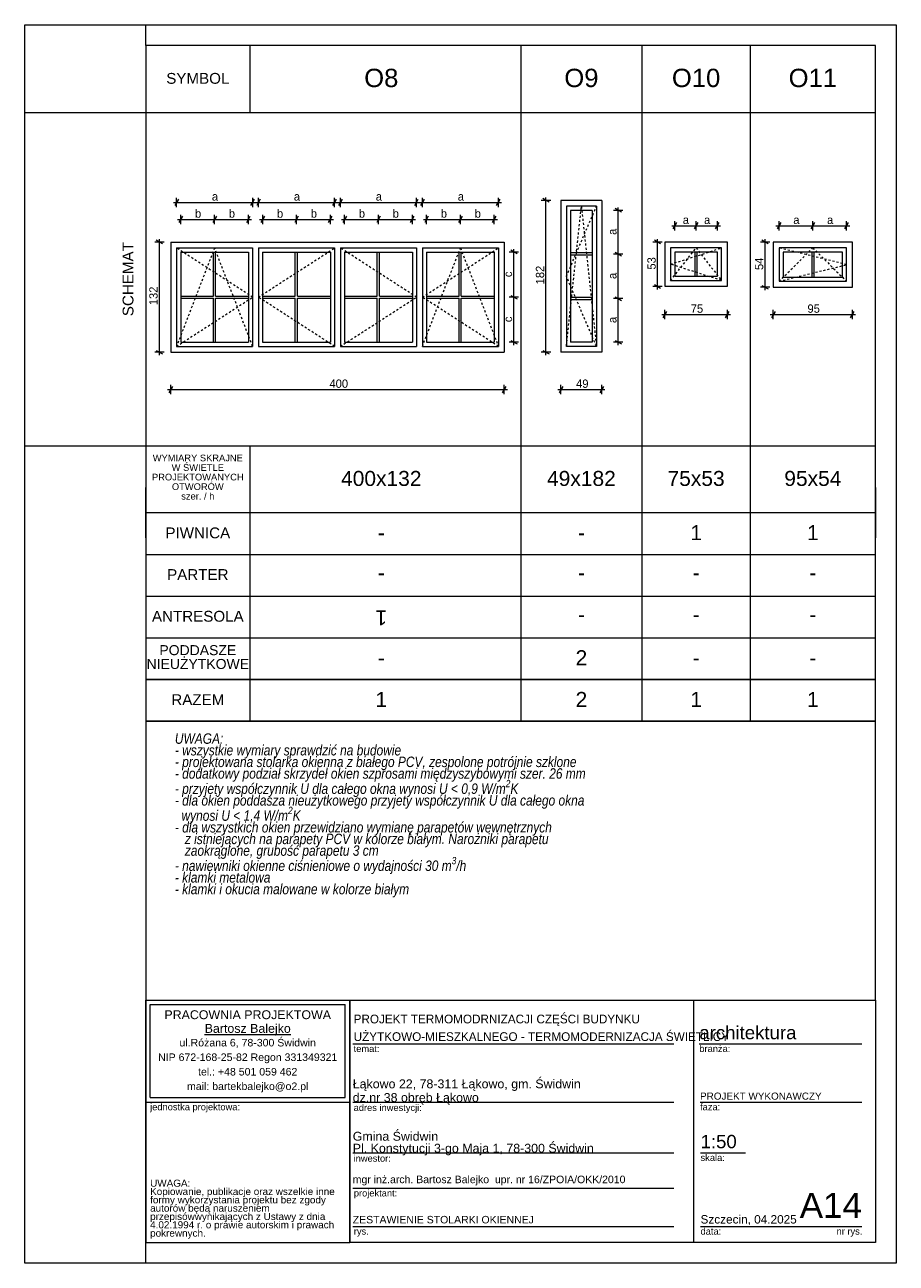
# Model space of a CAD drawing. Extents: x -11111 to 47339, y 5521 to 20371.
# Tile 9 of 9: x 36889 to 47339, y 5521 to 20371. Entities that reach past the tile are written whole.
import ezdxf

# ---------------------------------------------------------------- set-up
doc = ezdxf.new("R2010")
doc.units = 0
doc.header["$MEASUREMENT"] = 0
doc.linetypes.add('Hidden Line', pattern=[50, 25, -25])
for name, color, linetype, lineweight in [('Arch opisy okien_Nr_Pióra__1', 7, 'Continuous', 25), ('Arch opisy_Nr_Pióra__1', 7, 'Continuous', 25), ('Arch opisy_Nr_Pióra__21', 7, 'Continuous', 13), ('Arch opisy_Nr_Pióra__7', 7, 'Continuous', 13), ('ARCH TABELA_Nr_Pióra__1', 7, 'Continuous', 25), ('ARCH TABELA_Nr_Pióra__21', 7, 'Continuous', 13), ('ARCH TABELA_Nr_Pióra__7', 7, 'Continuous', 13), ('Arch wymiary_Nr_Pióra__5', 7, 'Continuous', 13), ('INWENT. DRZWI_Nr_Pióra__21', 7, 'Continuous', 13), ('INWENT. OKNA_Nr_Pióra__5', 7, 'Continuous', 13), ('INWENT.ŚCIANY_Nr_Pióra__5', 7, 'Continuous', 13)]:
    doc.layers.add(name, color=color, linetype=linetype, lineweight=lineweight)
doc.layers.add('Arch wymiary', color=7, linetype='Continuous')
doc.styles.add('GENERATED_STYLE_1', font='txt')
doc.styles.add('GENERATED_STYLE_10', font='txt')
doc.styles.add('GENERATED_STYLE_2', font='arial.ttf')
doc.styles.add('GENERATED_STYLE_3', font='arial.ttf')
doc.styles.add('GENERATED_STYLE_4', font='arial.ttf')
doc.styles.add('GENERATED_STYLE_5', font='arial.ttf')
doc.styles.add('GENERATED_STYLE_6', font='arial.ttf')
doc.styles.add('GENERATED_STYLE_7', font='txt')
doc.dimstyles.new('GENERATED_STYLE__1', dxfattribs={"dimtxt": 100, "dimasz": 57, "dimexe": 0.18, "dimexo": 0, "dimgap": 0.09, "dimtad": 1, "dimtih": 1, "dimtoh": 1, "dimdec": 0, "dimlfac": 0.1, "dimzin": 0, "dimdsep": 46, "dimtxsty": 'GENERATED_STYLE_1', "dimblk": 'ARROWHEAD_2', "dimblk1": 'ARROWHEAD_2', "dimblk2": 'ARROWHEAD_2', "dimcen": 0.09, "dimclrd": 7, "dimclre": 7, "dimclrt": 7, "dimadec": 0, "dimazin": 0, "dimtfac": 1, "dimtdec": 4, "dimtmove": 0, "dimatfit": 3, "dimfxl": 0, "dimtolj": 1, "dimtzin": 0, "dimarcsym": 0})
doc.dimstyles.new('GENERATED_STYLE__2', dxfattribs={"dimtxt": 100, "dimasz": 57, "dimexe": 0.18, "dimexo": 0, "dimgap": 0.09, "dimtad": 1, "dimdec": 0, "dimlfac": 0.1, "dimzin": 0, "dimdsep": 46, "dimtxsty": 'GENERATED_STYLE_1', "dimblk": 'ARROWHEAD_2', "dimblk1": 'ARROWHEAD_2', "dimblk2": 'ARROWHEAD_2', "dimcen": 0.09, "dimclrd": 7, "dimclre": 7, "dimclrt": 7, "dimadec": 0, "dimazin": 0, "dimtfac": 1, "dimtdec": 4, "dimtmove": 0, "dimatfit": 3, "dimfxl": 0, "dimtolj": 1, "dimtzin": 0, "dimarcsym": 0})

# ---------------------------------------------------------------- blocks, each defined once
blk = doc.blocks.new('*D73')
at = {"layer": 'Arch wymiary_Nr_Pióra__5', "linetype": 'Continuous'}
for p, q in [((38639, 15940), (38639, 16052)), ((42639, 15940), (42639, 16052)), ((38602, 15996), (38639, 15996)), ((38661, 16033), (38617, 15958)), ((38639, 15996), (42639, 15996)), ((42617, 15958), (42661, 16033)), ((42639, 15996), (42676, 15996))]:
    blk.add_line(p, q, dxfattribs=at)
at = {"layer": 'Arch wymiary_Nr_Pióra__5', "insert": (40543, 16016), "char_height": 100, "attachment_point": 7, "style": 'GENERATED_STYLE_1'}
blk.add_mtext('{400}', dxfattribs=at)
blk = doc.blocks.new('ARROWHEAD_2')
at = {"color": 0, "linetype": 'Continuous', "lineweight": 0}
for p, q in [((0, 0), (-1, 0)), ((-0.38, -0.66), (0.38, 0.66))]:
    blk.add_line(p, q, dxfattribs=at)
blk = doc.blocks.new('*D74')
at = {"layer": 'Arch wymiary_Nr_Pióra__5', "linetype": 'Continuous'}
for p, q in [((38560, 17764), (38448, 17764)), ((38541, 17743), (38466, 17786)), ((38504, 17764), (38504, 17801)), ((38504, 16444), (38504, 17764)), ((38560, 16444), (38448, 16444)), ((38466, 16466), (38541, 16423)), ((38504, 16408), (38504, 16444))]:
    blk.add_line(p, q, dxfattribs=at)
at = {"layer": 'Arch wymiary_Nr_Pióra__5', "insert": (38484, 17008), "char_height": 100, "attachment_point": 7, "rotation": 90, "style": 'GENERATED_STYLE_1'}
blk.add_mtext('{132}', dxfattribs=at)
blk = doc.blocks.new('*D75')
at = {"layer": 'Arch wymiary_Nr_Pióra__5', "linetype": 'Continuous'}
for p, q in [((38731, 18278), (38687, 18203)), ((38709, 18184), (38709, 18297)), ((39600, 18203), (39643, 18278)), ((39622, 18184), (39622, 18297)), ((38672, 18241), (38709, 18241)), ((38709, 18241), (39622, 18241)), ((39622, 18241), (39658, 18241))]:
    blk.add_line(p, q, dxfattribs=at)
at = {"layer": 'Arch wymiary_Nr_Pióra__5', "insert": (39133, 18261), "char_height": 100, "attachment_point": 7, "style": 'GENERATED_STYLE_1'}
blk.add_mtext('{a}', dxfattribs=at)
blk = doc.blocks.new('*D76')
at = {"layer": 'Arch wymiary_Nr_Pióra__5', "linetype": 'Continuous'}
for p, q in [((39713, 18278), (39670, 18203)), ((39692, 18184), (39692, 18297)), ((40582, 18203), (40626, 18278)), ((40604, 18184), (40604, 18297)), ((39655, 18241), (39692, 18241)), ((39692, 18241), (40604, 18241)), ((40604, 18241), (40641, 18241))]:
    blk.add_line(p, q, dxfattribs=at)
at = {"layer": 'Arch wymiary_Nr_Pióra__5', "insert": (40116, 18261), "char_height": 100, "attachment_point": 7, "style": 'GENERATED_STYLE_1'}
blk.add_mtext('{a}', dxfattribs=at)
blk = doc.blocks.new('*D77')
at = {"layer": 'Arch wymiary_Nr_Pióra__5', "linetype": 'Continuous'}
for p, q in [((40696, 18278), (40652, 18203)), ((40674, 18184), (40674, 18297)), ((41565, 18203), (41608, 18278)), ((41587, 18184), (41587, 18297)), ((40637, 18241), (40674, 18241)), ((40674, 18241), (41587, 18241)), ((41587, 18241), (41623, 18241))]:
    blk.add_line(p, q, dxfattribs=at)
at = {"layer": 'Arch wymiary_Nr_Pióra__5', "insert": (41098, 18261), "char_height": 100, "attachment_point": 7, "style": 'GENERATED_STYLE_1'}
blk.add_mtext('{a}', dxfattribs=at)
blk = doc.blocks.new('*D78')
at = {"layer": 'Arch wymiary_Nr_Pióra__5', "linetype": 'Continuous'}
for p, q in [((41678, 18278), (41635, 18203)), ((41657, 18184), (41657, 18297)), ((42547, 18203), (42591, 18278)), ((42569, 18184), (42569, 18297)), ((41620, 18241), (41657, 18241)), ((41657, 18241), (42569, 18241)), ((42569, 18241), (42606, 18241))]:
    blk.add_line(p, q, dxfattribs=at)
at = {"layer": 'Arch wymiary_Nr_Pióra__5', "insert": (42081, 18261), "char_height": 100, "attachment_point": 7, "style": 'GENERATED_STYLE_1'}
blk.add_mtext('{a}', dxfattribs=at)
blk = doc.blocks.new('*D79')
at = {"layer": 'Arch wymiary_Nr_Pióra__5', "linetype": 'Continuous'}
for p, q in [((38722, 18036), (38759, 18036)), ((38781, 18074), (38737, 17999)), ((38759, 17980), (38759, 18093)), ((38759, 18036), (39165, 18036)), ((39187, 18074), (39144, 17999)), ((39165, 17980), (39165, 18093))]:
    blk.add_line(p, q, dxfattribs=at)
at = {"layer": 'Arch wymiary_Nr_Pióra__5', "char_height": 100, "attachment_point": 7, "style": 'GENERATED_STYLE_1'}
for insert in [(38930, 18056), (39336, 18056)]:
    blk.add_mtext('{b}', dxfattribs=dict(at, insert=insert))
blk = doc.blocks.new('*D80')
at = {"layer": 'Arch wymiary_Nr_Pióra__5', "linetype": 'Continuous'}
for p, q in [((39187, 18074), (39144, 17999)), ((39165, 17980), (39165, 18093)), ((39165, 18036), (39572, 18036)), ((39550, 17999), (39593, 18074)), ((39572, 17980), (39572, 18093)), ((39572, 18036), (39608, 18036))]:
    blk.add_line(p, q, dxfattribs=at)
at = {"layer": 'Arch wymiary_Nr_Pióra__5', "char_height": 100, "attachment_point": 7, "style": 'GENERATED_STYLE_1'}
for insert in [(38930, 18056), (39336, 18056)]:
    blk.add_mtext('{b}', dxfattribs=dict(at, insert=insert))
blk = doc.blocks.new('*D81')
at = {"layer": 'Arch wymiary_Nr_Pióra__5', "linetype": 'Continuous'}
for p, q in [((39705, 18036), (39742, 18036)), ((39763, 18074), (39720, 17999)), ((39742, 17980), (39742, 18093)), ((39742, 18036), (40148, 18036)), ((40169, 18074), (40126, 17999)), ((40148, 17980), (40148, 18093))]:
    blk.add_line(p, q, dxfattribs=at)
at = {"layer": 'Arch wymiary_Nr_Pióra__5', "char_height": 100, "attachment_point": 7, "style": 'GENERATED_STYLE_1'}
for insert in [(39913, 18056), (40319, 18056)]:
    blk.add_mtext('{b}', dxfattribs=dict(at, insert=insert))
blk = doc.blocks.new('*D82')
at = {"layer": 'Arch wymiary_Nr_Pióra__5', "linetype": 'Continuous'}
for p, q in [((40169, 18074), (40126, 17999)), ((40148, 17980), (40148, 18093)), ((40148, 18036), (40554, 18036)), ((40532, 17999), (40576, 18074)), ((40554, 17980), (40554, 18093)), ((40554, 18036), (40591, 18036))]:
    blk.add_line(p, q, dxfattribs=at)
at = {"layer": 'Arch wymiary_Nr_Pióra__5', "char_height": 100, "attachment_point": 7, "style": 'GENERATED_STYLE_1'}
for insert in [(39913, 18056), (40319, 18056)]:
    blk.add_mtext('{b}', dxfattribs=dict(at, insert=insert))
blk = doc.blocks.new('*D83')
at = {"layer": 'Arch wymiary_Nr_Pióra__5', "linetype": 'Continuous'}
for p, q in [((40687, 18036), (40724, 18036)), ((40746, 18074), (40702, 17999)), ((40724, 17980), (40724, 18093)), ((40724, 18036), (41130, 18036)), ((41152, 18074), (41109, 17999)), ((41130, 17980), (41130, 18093))]:
    blk.add_line(p, q, dxfattribs=at)
at = {"layer": 'Arch wymiary_Nr_Pióra__5', "char_height": 100, "attachment_point": 7, "style": 'GENERATED_STYLE_1'}
for insert in [(40895, 18056), (41301, 18056)]:
    blk.add_mtext('{b}', dxfattribs=dict(at, insert=insert))
blk = doc.blocks.new('*D84')
at = {"layer": 'Arch wymiary_Nr_Pióra__5', "linetype": 'Continuous'}
for p, q in [((41152, 18074), (41109, 17999)), ((41130, 17980), (41130, 18093)), ((41130, 18036), (41537, 18036)), ((41515, 17999), (41558, 18074)), ((41537, 17980), (41537, 18093)), ((41537, 18036), (41573, 18036))]:
    blk.add_line(p, q, dxfattribs=at)
at = {"layer": 'Arch wymiary_Nr_Pióra__5', "char_height": 100, "attachment_point": 7, "style": 'GENERATED_STYLE_1'}
for insert in [(40895, 18056), (41301, 18056)]:
    blk.add_mtext('{b}', dxfattribs=dict(at, insert=insert))
blk = doc.blocks.new('*D85')
at = {"layer": 'Arch wymiary_Nr_Pióra__5', "linetype": 'Continuous'}
for p, q in [((41670, 18036), (41707, 18036)), ((41728, 18074), (41685, 17999)), ((41707, 17980), (41707, 18093)), ((41707, 18036), (42113, 18036)), ((42134, 18074), (42091, 17999)), ((42113, 17980), (42113, 18093))]:
    blk.add_line(p, q, dxfattribs=at)
at = {"layer": 'Arch wymiary_Nr_Pióra__5', "char_height": 100, "attachment_point": 7, "style": 'GENERATED_STYLE_1'}
for insert in [(41878, 18056), (42284, 18056)]:
    blk.add_mtext('{b}', dxfattribs=dict(at, insert=insert))
blk = doc.blocks.new('*D86')
at = {"layer": 'Arch wymiary_Nr_Pióra__5', "linetype": 'Continuous'}
for p, q in [((42134, 18074), (42091, 17999)), ((42113, 17980), (42113, 18093)), ((42113, 18036), (42519, 18036)), ((42497, 17999), (42541, 18074)), ((42519, 17980), (42519, 18093)), ((42519, 18036), (42556, 18036))]:
    blk.add_line(p, q, dxfattribs=at)
at = {"layer": 'Arch wymiary_Nr_Pióra__5', "char_height": 100, "attachment_point": 7, "style": 'GENERATED_STYLE_1'}
for insert in [(41878, 18056), (42284, 18056)]:
    blk.add_mtext('{b}', dxfattribs=dict(at, insert=insert))
blk = doc.blocks.new('*D87')
at = {"layer": 'Arch wymiary_Nr_Pióra__5', "linetype": 'Continuous'}
for p, q in [((42810, 17104), (42698, 17104)), ((42717, 17126), (42792, 17083)), ((42754, 16564), (42754, 17104)), ((42810, 16564), (42698, 16564)), ((42717, 16586), (42792, 16543)), ((42754, 16528), (42754, 16564))]:
    blk.add_line(p, q, dxfattribs=at)
at = {"layer": 'Arch wymiary_Nr_Pióra__5', "char_height": 100, "attachment_point": 7, "rotation": 90, "style": 'GENERATED_STYLE_1'}
for insert in [(42734, 17345), (42734, 16805)]:
    blk.add_mtext('{c}', dxfattribs=dict(at, insert=insert))
blk = doc.blocks.new('*D88')
at = {"layer": 'Arch wymiary_Nr_Pióra__5', "linetype": 'Continuous'}
for p, q in [((42754, 17644), (42754, 17681)), ((42810, 17644), (42698, 17644)), ((42792, 17623), (42717, 17666)), ((42754, 17104), (42754, 17644)), ((42810, 17104), (42698, 17104)), ((42717, 17126), (42792, 17083))]:
    blk.add_line(p, q, dxfattribs=at)
at = {"layer": 'Arch wymiary_Nr_Pióra__5', "char_height": 100, "attachment_point": 7, "rotation": 90, "style": 'GENERATED_STYLE_1'}
for insert in [(42734, 17345), (42734, 16805)]:
    blk.add_mtext('{c}', dxfattribs=dict(at, insert=insert))
blk = doc.blocks.new('*D89')
at = {"layer": 'Arch wymiary_Nr_Pióra__5', "linetype": 'Continuous'}
for p, q in [((43319, 15940), (43319, 16052)), ((43809, 15940), (43809, 16052)), ((43282, 15996), (43319, 15996)), ((43341, 16033), (43297, 15958)), ((43319, 15996), (43809, 15996)), ((43787, 15958), (43831, 16033)), ((43809, 15996), (43846, 15996))]:
    blk.add_line(p, q, dxfattribs=at)
at = {"layer": 'Arch wymiary_Nr_Pióra__5', "insert": (43500, 16016), "char_height": 100, "attachment_point": 7, "style": 'GENERATED_STYLE_1'}
blk.add_mtext('{49}', dxfattribs=at)
blk = doc.blocks.new('*D90')
at = {"layer": 'Arch wymiary_Nr_Pióra__5', "linetype": 'Continuous'}
for p, q in [((43177, 18243), (43102, 18286)), ((43139, 18264), (43139, 18301)), ((43196, 18264), (43083, 18264)), ((43139, 16444), (43139, 18264)), ((43196, 16444), (43083, 16444)), ((43102, 16466), (43177, 16423)), ((43139, 16408), (43139, 16444))]:
    blk.add_line(p, q, dxfattribs=at)
at = {"layer": 'Arch wymiary_Nr_Pióra__5', "insert": (43119, 17258), "char_height": 100, "attachment_point": 7, "rotation": 90, "style": 'GENERATED_STYLE_1'}
blk.add_mtext('{182}', dxfattribs=at)
blk = doc.blocks.new('*D91')
at = {"layer": 'Arch wymiary_Nr_Pióra__5', "linetype": 'Continuous'}
for p, q in [((44062, 17087), (43949, 17087)), ((43968, 17109), (44043, 17066)), ((44006, 16564), (44006, 17087)), ((44062, 16564), (43949, 16564)), ((43968, 16586), (44043, 16543)), ((44006, 16528), (44006, 16564))]:
    blk.add_line(p, q, dxfattribs=at)
at = {"layer": 'Arch wymiary_Nr_Pióra__5', "char_height": 100, "attachment_point": 7, "rotation": 90, "style": 'GENERATED_STYLE_1'}
for insert in [(43986, 17851), (43986, 17322), (43986, 16794)]:
    blk.add_mtext('{a}', dxfattribs=dict(at, insert=insert))
blk = doc.blocks.new('*D92')
at = {"layer": 'Arch wymiary_Nr_Pióra__5', "linetype": 'Continuous'}
for p, q in [((44062, 17621), (43949, 17621)), ((43968, 17643), (44043, 17600)), ((44006, 17087), (44006, 17621)), ((44062, 17087), (43949, 17087)), ((43968, 17109), (44043, 17066))]:
    blk.add_line(p, q, dxfattribs=at)
at = {"layer": 'Arch wymiary_Nr_Pióra__5', "char_height": 100, "attachment_point": 7, "rotation": 90, "style": 'GENERATED_STYLE_1'}
for insert in [(43986, 17851), (43986, 17322), (43986, 16794)]:
    blk.add_mtext('{a}', dxfattribs=dict(at, insert=insert))
blk = doc.blocks.new('*D93')
at = {"layer": 'Arch wymiary_Nr_Pióra__5', "linetype": 'Continuous'}
for p, q in [((44062, 18144), (43949, 18144)), ((44043, 18123), (43968, 18166)), ((44006, 18144), (44006, 18181)), ((44006, 17621), (44006, 18144)), ((44062, 17621), (43949, 17621)), ((43968, 17643), (44043, 17600))]:
    blk.add_line(p, q, dxfattribs=at)
at = {"layer": 'Arch wymiary_Nr_Pióra__5', "char_height": 100, "attachment_point": 7, "rotation": 90, "style": 'GENERATED_STYLE_1'}
for insert in [(43986, 17851), (43986, 17322), (43986, 16794)]:
    blk.add_mtext('{a}', dxfattribs=dict(at, insert=insert))
blk = doc.blocks.new('*D94')
at = {"layer": 'Arch wymiary_Nr_Pióra__5', "linetype": 'Continuous'}
for p, q in [((44586, 16933), (44542, 16858)), ((44564, 16840), (44564, 16952)), ((45292, 16858), (45336, 16933)), ((45314, 16840), (45314, 16952)), ((44527, 16896), (44564, 16896)), ((44564, 16896), (45314, 16896)), ((45314, 16896), (45351, 16896))]:
    blk.add_line(p, q, dxfattribs=at)
at = {"layer": 'Arch wymiary_Nr_Pióra__5', "insert": (44875, 16916), "char_height": 100, "attachment_point": 7, "style": 'GENERATED_STYLE_1'}
blk.add_mtext('{75}', dxfattribs=at)
blk = doc.blocks.new('*D95')
at = {"layer": 'Arch wymiary_Nr_Pióra__5', "linetype": 'Continuous'}
for p, q in [((44532, 17764), (44420, 17764)), ((44514, 17743), (44439, 17786)), ((44476, 17764), (44476, 17801)), ((44476, 17234), (44476, 17764)), ((44532, 17234), (44420, 17234)), ((44439, 17256), (44514, 17213)), ((44476, 17198), (44476, 17234))]:
    blk.add_line(p, q, dxfattribs=at)
at = {"layer": 'Arch wymiary_Nr_Pióra__5', "insert": (44456, 17435), "char_height": 100, "attachment_point": 7, "rotation": 90, "style": 'GENERATED_STYLE_1'}
blk.add_mtext('{53}', dxfattribs=at)
blk = doc.blocks.new('*D96')
at = {"layer": 'Arch wymiary_Nr_Pióra__5', "linetype": 'Continuous'}
for p, q in [((44706, 17998), (44662, 17923)), ((44684, 17904), (44684, 18017)), ((44961, 17998), (44917, 17923)), ((44939, 17904), (44939, 18017)), ((44647, 17960), (44684, 17960)), ((44684, 17960), (44939, 17960))]:
    blk.add_line(p, q, dxfattribs=at)
at = {"layer": 'Arch wymiary_Nr_Pióra__5', "char_height": 100, "attachment_point": 7, "style": 'GENERATED_STYLE_1'}
for insert in [(44780, 17980), (45035, 17980)]:
    blk.add_mtext('{a}', dxfattribs=dict(at, insert=insert))
blk = doc.blocks.new('*D97')
at = {"layer": 'Arch wymiary_Nr_Pióra__5', "linetype": 'Continuous'}
for p, q in [((44961, 17998), (44917, 17923)), ((44939, 17904), (44939, 18017)), ((45172, 17923), (45216, 17998)), ((45194, 17904), (45194, 18017)), ((44939, 17960), (45194, 17960)), ((45194, 17960), (45231, 17960))]:
    blk.add_line(p, q, dxfattribs=at)
at = {"layer": 'Arch wymiary_Nr_Pióra__5', "char_height": 100, "attachment_point": 7, "style": 'GENERATED_STYLE_1'}
for insert in [(44780, 17980), (45035, 17980)]:
    blk.add_mtext('{a}', dxfattribs=dict(at, insert=insert))
blk = doc.blocks.new('*D98')
at = {"layer": 'Arch wymiary_Nr_Pióra__5', "linetype": 'Continuous'}
for p, q in [((45822, 17764), (45710, 17764)), ((45804, 17743), (45729, 17786)), ((45766, 17764), (45766, 17801)), ((45766, 17224), (45766, 17764)), ((45729, 17246), (45804, 17203)), ((45822, 17224), (45710, 17224)), ((45766, 17188), (45766, 17224))]:
    blk.add_line(p, q, dxfattribs=at)
at = {"layer": 'Arch wymiary_Nr_Pióra__5', "insert": (45746, 17430), "char_height": 100, "attachment_point": 7, "rotation": 90, "style": 'GENERATED_STYLE_1'}
blk.add_mtext('{54}', dxfattribs=at)
blk = doc.blocks.new('*D99')
at = {"layer": 'Arch wymiary_Nr_Pióra__5', "linetype": 'Continuous'}
for p, q in [((45886, 16933), (45842, 16858)), ((45864, 16840), (45864, 16952)), ((46792, 16858), (46836, 16933)), ((46814, 16840), (46814, 16952)), ((45827, 16896), (45864, 16896)), ((45864, 16896), (46814, 16896)), ((46814, 16896), (46851, 16896))]:
    blk.add_line(p, q, dxfattribs=at)
at = {"layer": 'Arch wymiary_Nr_Pióra__5', "insert": (46275, 16916), "char_height": 100, "attachment_point": 7, "style": 'GENERATED_STYLE_1'}
blk.add_mtext('{95}', dxfattribs=at)
blk = doc.blocks.new('*D100')
at = {"layer": 'Arch wymiary_Nr_Pióra__5', "linetype": 'Continuous'}
for p, q in [((45956, 17998), (45912, 17923)), ((45934, 17904), (45934, 18017)), ((46361, 17998), (46317, 17923)), ((46339, 17904), (46339, 18017)), ((45897, 17960), (45934, 17960)), ((45934, 17960), (46339, 17960))]:
    blk.add_line(p, q, dxfattribs=at)
at = {"layer": 'Arch wymiary_Nr_Pióra__5', "char_height": 100, "attachment_point": 7, "style": 'GENERATED_STYLE_1'}
for insert in [(46105, 17980), (46510, 17980)]:
    blk.add_mtext('{a}', dxfattribs=dict(at, insert=insert))
blk = doc.blocks.new('*D101')
at = {"layer": 'Arch wymiary_Nr_Pióra__5', "linetype": 'Continuous'}
for p, q in [((46361, 17998), (46317, 17923)), ((46339, 17904), (46339, 18017)), ((46722, 17923), (46766, 17998)), ((46744, 17904), (46744, 18017)), ((46339, 17960), (46744, 17960)), ((46744, 17960), (46781, 17960))]:
    blk.add_line(p, q, dxfattribs=at)
at = {"layer": 'Arch wymiary_Nr_Pióra__5', "char_height": 100, "attachment_point": 7, "style": 'GENERATED_STYLE_1'}
for insert in [(46105, 17980), (46510, 17980)]:
    blk.add_mtext('{a}', dxfattribs=dict(at, insert=insert))

msp = doc.modelspace()

# ---------------------------------------------------------------- linework, layer by layer
at = {"layer": 'Arch opisy_Nr_Pióra__1', "linetype": 'Continuous'}
for p, q in [((38339.1, 14220.6), (38339.1, 14820.6)), ((47089.1, 14220.6), (47089.1, 14820.6)), ((38339.1, 12520.6), (47089.1, 12520.6)), ((38339.1, 12020.6), (47089.1, 12020.6))]:
    msp.add_line(p, q, dxfattribs=at)
at = {"layer": 'Arch opisy_Nr_Pióra__21', "linetype": 'Continuous'}
for p, q in [((47089.1, 20120.6), (38339.1, 20120.6)), ((38339.1, 20120.6), (38339.1, 12020.6)), ((39589.1, 20120.6), (39589.1, 19320.6)), ((42839.1, 20120.6), (42839.1, 12020.6)), ((44289.1, 20120.6), (44289.1, 12020.6)), ((45589.1, 20120.6), (45589.1, 12020.6)), ((47089.1, 8676.2), (47089.1, 20120.6)), ((36889.1, 19320.6), (47089.1, 19320.6)), ((36889.1, 15320.6), (47089.1, 15320.6)), ((39589.1, 15320.6), (39589.1, 12020.6)), ((38339.1, 14520.6), (47089.1, 14520.6)), ((38339.1, 14020.6), (47089.1, 14020.6)), ((38339.1, 13520.6), (47089.1, 13520.6)), ((38339.1, 13020.6), (47089.1, 13020.6))]:
    msp.add_line(p, q, dxfattribs=at)
at = {"layer": 'ARCH TABELA_Nr_Pióra__21', "linetype": 'Continuous'}
for p, q in [((36889.1, 5520.6), (36889.1, 20370.6)), ((36889.1, 20370.6), (47339.1, 20370.6)), ((38339.1, 20120.6), (38339.1, 20370.6)), ((38339.1, 20120.6), (38339.1, 20370.6)), ((38339.1, 20120.6), (38339.1, 20370.6)), ((38339.1, 20120.6), (38339.1, 20370.6)), ((47339.1, 20370.6), (47339.1, 5520.6)), ((38339.1, 20120.6), (38339.1, 5770.6)), ((38339.1, 8676.2), (47089.1, 8676.2)), ((38339.1, 5770.6), (38339.1, 8676.2)), ((38339.1, 7452.8), (38339.1, 8676.2)), ((38339.1, 8676.2), (40785.9, 8676.2)), ((38392.3, 8623), (40732.7, 8623)), ((38392.3, 7506), (38392.3, 8623)), ((40732.7, 7506), (40732.7, 8623)), ((40785.9, 8676.2), (40785.9, 5770.6)), ((40785.9, 7452.8), (40785.9, 8676.2)), ((44908.2, 8676.2), (44908.2, 5770.6)), ((47089.1, 8676.2), (47089.1, 5770.6)), ((40785.9, 5770.6), (40785.9, 8476.2)), ((40822, 8151.6), (44671.9, 8151.6)), ((44977.9, 8151.6), (46927.6, 8151.6)), ((38339.1, 7452.8), (40785.9, 7452.8)), ((38392.3, 7506), (40732.7, 7506)), ((40822, 7452.8), (44671.9, 7452.8)), ((44986.6, 7452.8), (46927.6, 7452.8)), ((40822, 6845), (44671.9, 6845)), ((44992.5, 6845), (45532.3, 6845)), ((40822, 6419.6), (44671.9, 6419.6)), ((40822, 5961.8), (44671.9, 5961.8)), ((44992.5, 5961.8), (46133.4, 5961.8)), ((46109.3, 5961.8), (46927.6, 5961.8)), ((38339.1, 5770.6), (40785.9, 5770.6)), ((38339.1, 5520.6), (38339.1, 5770.6)), ((38339.1, 5520.6), (38339.1, 5770.6)), ((38339.1, 5520.6), (38339.1, 5770.6)), ((38339.1, 5520.6), (38339.1, 5770.6)), ((47089.1, 5770.6), (40785.9, 5770.6)), ((47339.1, 5520.6), (36889.1, 5520.6))]:
    msp.add_line(p, q, dxfattribs=at)
at = {"layer": 'INWENT. DRZWI_Nr_Pióra__21', "linetype": 'Hidden Line'}
for p, q in [((43384.1, 17354.3), (43744.1, 18194.3)), ((43384.1, 16514.3), (43564.1, 18194.3)), ((43564.1, 18194.3), (43744.1, 16514.3)), ((39165.3, 17694.3), (38709.1, 16514.3)), ((39621.6, 17104.3), (38709.1, 17694.3)), ((39621.6, 16514.3), (39165.3, 17694.3)), ((39691.6, 17104.3), (40604.1, 17694.3)), ((41586.6, 17104.3), (40674.1, 17694.3)), ((41656.6, 16514.3), (42112.8, 17694.3)), ((41656.6, 17104.3), (42569.1, 17694.3)), ((42112.8, 17694.3), (42569.1, 16514.3)), ((44634.1, 17304.3), (44939.1, 17694.3)), ((44634.1, 17499.3), (45244.1, 17694.3)), ((44939.1, 17694.3), (45244.1, 17304.3)), ((45934.1, 17294.3), (46339.1, 17694.3)), ((46744.1, 17494.3), (45934.1, 17694.3)), ((46339.1, 17694.3), (46744.1, 17294.3)), ((45244.1, 17304.3), (44634.1, 17499.3)), ((45934.1, 17294.3), (46744.1, 17494.3)), ((43744.1, 16514.3), (43384.1, 17354.3)), ((38709.1, 16514.3), (39621.6, 17104.3)), ((40604.1, 16514.3), (39691.6, 17104.3)), ((40674.1, 16514.3), (41586.6, 17104.3)), ((42569.1, 16514.3), (41656.6, 17104.3))]:
    msp.add_line(p, q, dxfattribs=at)
at = {"layer": 'INWENT. OKNA_Nr_Pióra__5', "linetype": 'Continuous'}
for p, q in [((43384.1, 18194.3), (43384.1, 16514.3)), ((43744.1, 18194.3), (43384.1, 18194.3)), ((43434.1, 18144.3), (43434.1, 16564.3)), ((43694.1, 18144.3), (43434.1, 18144.3)), ((43694.1, 18144.3), (43694.1, 16564.3)), ((43744.1, 18194.3), (43744.1, 16514.3)), ((38709.1, 17694.3), (39621.6, 17694.3)), ((38709.1, 17694.3), (38709.1, 16514.3)), ((39621.6, 17694.3), (39621.6, 16514.3)), ((39691.6, 17694.3), (40604.1, 17694.3)), ((39691.6, 17694.3), (39691.6, 16514.3)), ((40604.1, 17694.3), (40604.1, 16514.3)), ((40674.1, 17694.3), (41586.6, 17694.3)), ((40674.1, 17694.3), (40674.1, 16514.3)), ((41586.6, 17694.3), (41586.6, 16514.3)), ((41656.6, 17694.3), (42569.1, 17694.3)), ((41656.6, 17694.3), (41656.6, 16514.3)), ((42569.1, 17694.3), (42569.1, 16514.3)), ((45314.1, 17764.3), (44564.1, 17764.3)), ((44564.1, 17764.3), (44564.1, 17234.3)), ((44634.1, 17694.3), (44634.1, 17304.3)), ((45244.1, 17694.3), (44634.1, 17694.3)), ((45244.1, 17304.3), (45244.1, 17694.3)), ((45314.1, 17234.3), (45314.1, 17764.3)), ((46814.1, 17764.3), (45864.1, 17764.3)), ((45864.1, 17764.3), (45864.1, 17224.3)), ((45934.1, 17694.3), (45934.1, 17294.3)), ((46744.1, 17694.3), (45934.1, 17694.3)), ((46744.1, 17294.3), (46744.1, 17694.3)), ((46814.1, 17224.3), (46814.1, 17764.3)), ((38759.1, 17644.3), (39571.6, 17644.3)), ((38759.1, 17644.3), (38759.1, 16564.3)), ((39150.3, 17117.3), (39150.3, 17644.3)), ((39176.3, 17117.3), (39176.3, 17644.3)), ((39571.6, 17644.3), (39571.6, 16564.3)), ((39741.6, 17644.3), (40554.1, 17644.3)), ((39741.6, 17644.3), (39741.6, 16564.3)), ((40132.8, 17117.3), (40132.8, 17644.3)), ((40158.8, 17117.3), (40158.8, 17644.3)), ((40554.1, 17644.3), (40554.1, 16564.3)), ((40724.1, 17644.3), (40724.1, 16564.3)), ((40724.1, 17644.3), (41536.6, 17644.3)), ((41115.3, 17117.3), (41115.3, 17644.3)), ((41141.3, 17117.3), (41141.3, 17644.3)), ((41536.6, 17644.3), (41536.6, 16564.3)), ((41706.6, 17644.3), (41706.6, 16564.3)), ((41706.6, 17644.3), (42519.1, 17644.3)), ((42097.8, 17117.3), (42097.8, 17644.3)), ((42123.8, 17117.3), (42123.8, 17644.3)), ((42519.1, 17644.3), (42519.1, 16564.3)), ((43694.1, 17634.3), (43434.1, 17634.3)), ((43694.1, 17608.3), (43434.1, 17608.3)), ((44684.1, 17644.3), (44684.1, 17354.3)), ((45194.1, 17644.3), (44684.1, 17644.3)), ((44926.1, 17354.3), (44926.1, 17644.3)), ((44952.1, 17354.3), (44952.1, 17644.3)), ((45194.1, 17354.3), (45194.1, 17644.3)), ((46694.1, 17644.3), (45984.1, 17644.3)), ((45984.1, 17644.3), (45984.1, 17344.3)), ((46326.1, 17644.3), (46326.1, 17344.3)), ((46352.1, 17644.3), (46352.1, 17344.3)), ((46694.1, 17344.3), (46694.1, 17644.3)), ((44564.1, 17234.3), (45314.1, 17234.3)), ((44634.1, 17304.3), (45244.1, 17304.3)), ((44684.1, 17354.3), (45194.1, 17354.3)), ((45934.1, 17294.3), (46744.1, 17294.3)), ((45984.1, 17344.3), (46694.1, 17344.3)), ((38759.1, 17117.3), (39150.3, 17117.3)), ((38759.1, 17091.3), (39150.3, 17091.3)), ((39150.3, 16564.3), (39150.3, 17091.3)), ((39176.3, 17117.3), (39571.6, 17117.3)), ((39176.3, 16564.3), (39176.3, 17091.3)), ((39176.3, 17091.3), (39571.6, 17091.3)), ((39741.6, 17117.3), (40132.8, 17117.3)), ((39741.6, 17091.3), (40132.8, 17091.3)), ((40132.8, 16564.3), (40132.8, 17091.3)), ((40158.8, 17117.3), (40554.1, 17117.3)), ((40158.8, 17091.3), (40554.1, 17091.3)), ((40158.8, 16564.3), (40158.8, 17091.3)), ((40724.1, 17117.3), (41115.3, 17117.3)), ((40724.1, 17091.3), (41115.3, 17091.3)), ((41115.3, 16564.3), (41115.3, 17091.3)), ((41141.3, 17117.3), (41536.6, 17117.3)), ((41141.3, 17091.3), (41536.6, 17091.3)), ((41141.3, 16564.3), (41141.3, 17091.3)), ((41706.6, 17117.3), (42097.8, 17117.3)), ((41706.6, 17091.3), (42097.8, 17091.3)), ((42097.8, 16564.3), (42097.8, 17091.3)), ((42123.8, 17117.3), (42519.1, 17117.3)), ((42123.8, 16564.3), (42123.8, 17091.3)), ((42123.8, 17091.3), (42519.1, 17091.3)), ((43694.1, 17100.3), (43434.1, 17100.3)), ((45864.1, 17224.3), (46814.1, 17224.3)), ((43694.1, 17074.3), (43434.1, 17074.3)), ((38709.1, 16514.3), (39621.6, 16514.3)), ((38759.1, 16564.3), (39571.6, 16564.3)), ((39691.6, 16514.3), (40604.1, 16514.3)), ((39741.6, 16564.3), (40554.1, 16564.3)), ((40674.1, 16514.3), (41586.6, 16514.3)), ((40724.1, 16564.3), (41536.6, 16564.3)), ((41656.6, 16514.3), (42569.1, 16514.3)), ((41706.6, 16564.3), (42519.1, 16564.3)), ((43744.1, 16514.3), (43384.1, 16514.3)), ((43694.1, 16564.3), (43434.1, 16564.3))]:
    msp.add_line(p, q, dxfattribs=at)
at = {"layer": 'INWENT.ŚCIANY_Nr_Pióra__5', "linetype": 'Continuous'}
for p, q in [((43809.1, 18264.3), (43319.1, 18264.3)), ((43319.1, 18264.3), (43319.1, 16444.3)), ((43809.1, 18264.3), (43809.1, 16444.3)), ((38639.1, 17764.3), (38639.1, 16444.3)), ((38639.1, 17764.3), (42639.1, 17764.3)), ((42639.1, 17764.3), (42639.1, 16444.3)), ((38639.1, 16444.3), (42639.1, 16444.3)), ((43809.1, 16444.3), (43319.1, 16444.3))]:
    msp.add_line(p, q, dxfattribs=at)

# ---------------------------------------------------------------- texts
at = {"layer": 'Arch opisy okien_Nr_Pióra__1', "linetype": 'Continuous', "attachment_point": 2}
for s, insert, char_height, style in [('{SYMBOL}', (38964.1, 19793.1), 130, 'GENERATED_STYLE_3'), ('{O8}', (41164.1, 19843.2), 220, 'GENERATED_STYLE_2'), ('{O9}', (43564.1, 19843.2), 220, 'GENERATED_STYLE_2'), ('{O10}', (44939.1, 19843.2), 220, 'GENERATED_STYLE_2'), ('{O11}', (46339.1, 19843.2), 220, 'GENERATED_STYLE_2'), ('{400x132}', (41164.1, 15020.9), 180, 'GENERATED_STYLE_3'), ('{49x182}', (43564.1, 15020.9), 180, 'GENERATED_STYLE_3'), ('{75x53}', (44939.1, 15020.9), 180, 'GENERATED_STYLE_3'), ('{95x54}', (46339.1, 15020.9), 180, 'GENERATED_STYLE_3'), ('{PIWNICA}', (38964.1, 14343.1), 130, 'GENERATED_STYLE_3'), ('{-}', (41164.1, 14370.9), 180, 'GENERATED_STYLE_3'), ('{-}', (43564.1, 14370.9), 180, 'GENERATED_STYLE_3'), ('{1}', (44939.1, 14370.9), 180, 'GENERATED_STYLE_3'), ('{1}', (46339.1, 14370.9), 180, 'GENERATED_STYLE_3'), ('{PARTER}', (38964.1, 13843.1), 130, 'GENERATED_STYLE_3'), ('{ANTRESOLA}', (38964.1, 13343.1), 130, 'GENERATED_STYLE_3'), ('{2}', (43564.1, 12870.9), 180, 'GENERATED_STYLE_3'), ('{-}', (41164.1, 12870.9), 180, 'GENERATED_STYLE_3'), ('{-}', (44939.1, 12870.9), 180, 'GENERATED_STYLE_3'), ('{-}', (46339.1, 12870.9), 180, 'GENERATED_STYLE_3'), ('{RAZEM}', (38964.1, 12343.1), 130, 'GENERATED_STYLE_2'), ('{1}', (41164.1, 12370.9), 180, 'GENERATED_STYLE_2'), ('{2}', (43564.1, 12370.9), 180, 'GENERATED_STYLE_2'), ('{1}', (44939.1, 12370.9), 180, 'GENERATED_STYLE_2'), ('{1}', (46339.1, 12370.9), 180, 'GENERATED_STYLE_2')]:
    msp.add_mtext(s, dxfattribs=dict(at, insert=insert, char_height=char_height, style=style))
at = {"layer": 'Arch opisy okien_Nr_Pióra__1', "linetype": 'Continuous', "attachment_point": 2, "style": 'GENERATED_STYLE_3'}
for s, insert, char_height, rotation in [('{SCHEMAT}', (38062.4, 17320.6), 130, 90), ('{-}', (41164.1, 13670.3), 180, 180), ('{-}', (43564.1, 13670.3), 180, 180), ('{-}', (44939.1, 13670.3), 180, 180), ('{-}', (46339.1, 13670.3), 180, 180), ('{1}', (41164.1, 13170.3), 180, 180), ('{-}', (43564.1, 13170.3), 180, 180), ('{-}', (44939.1, 13170.3), 180, 180), ('{-}', (46339.1, 13170.3), 180, 180)]:
    msp.add_mtext(s, dxfattribs=dict(at, insert=insert, char_height=char_height, rotation=rotation))
at = {"layer": 'Arch opisy okien_Nr_Pióra__1', "linetype": 'Continuous', "attachment_point": 2}
for s, insert, char_height, width, line_spacing_factor, style in [('{WYMIARY SKRAJNE\\PW ŚWIETLE \\PPROJEKTOWANYCH \\POTWORÓW\\Pszer. / h}', (38964.1, 15216.6), 80, 2104.478, 0.860443, 'GENERATED_STYLE_2'), ('{PODDASZE\\PNIEUŻYTKOWE}', (38964.1, 12931.8), 120, 1740.019, 0.827848, 'GENERATED_STYLE_3')]:
    msp.add_mtext(s, dxfattribs=dict(at, insert=insert, char_height=char_height, width=width, line_spacing_factor=line_spacing_factor, style=style))
at = {"layer": 'Arch opisy_Nr_Pióra__7', "linetype": 'Continuous', "insert": (38689.1, 11874.3), "char_height": 125, "width": 5051.218, "attachment_point": 1, "line_spacing_factor": 0.669744, "style": 'GENERATED_STYLE_7'}
msp.add_mtext('\\A1;{\\fArial Narrow Europa Środkowa|b0|i1|c0|p34;UWAGA:\\P- wszystkie wymiary sprawdzić na budowie\\P- projektowana stolarka okienna z białego PCV, zespolone potrójnie szklone\\P- dodatkowy podział skrzydeł okien szprosami międzyszybowymi szer. 26 mm\\P- przyjety współczynnik U dla całego okna wynosi U\\fArial Narrow Europa Środkowa|b0|i0|c0|p34; < \\fArial Narrow Europa Środkowa|b0|i1|c0|p34;0,9 W/m\\A1{\\H0.7x;\\S2^  ;}K\\P- dla okien poddasza nieużytkowego przyjety współczynnik U dla całego okna \\P  wynosi U\\fArial Narrow Europa Środkowa|b0|i0|c0|p34; < \\fArial Narrow Europa Środkowa|b0|i1|c0|p34;1,4 W/m\\A1{\\H0.7x;\\S2^  ;}K\\P- dla wszystkich okien przewidziano wymianę parapetów wewnętrznych \\P   z istniejących na parapety PCV w kolorze białym. Narożniki parapetu \\P   zaokrąglone, grubość parapetu 3 cm\\P- nawiewniki okienne ciśnieniowe o wydajności 30 m\\A1{\\H0.7x;\\S3^  ;}/h \\P- klamki metalowa\\P- klamki i okucia malowane w kolorze białym}', dxfattribs=at)
at = {"layer": 'ARCH TABELA_Nr_Pióra__1', "linetype": 'Continuous'}
for s, insert, char_height, attachment_point, line_spacing_factor, style in [('{\\pt11271.8;PROJEKT TERMOMODRNIZACJI CZĘŚCI BUDYNKU \\P\\pt11271.8;UŻYTKOWO-MIESZKALNEGO - TERMOMODERNIZACJA ŚWIETLICY}', (40832.7, 8183.7), 105, 7, 1.207243, 'GENERATED_STYLE_10'), ('{Łąkowo 22, 78-311 Łąkowo, gm. Świdwin\\Pdz.nr 38 obręb Łąkowo}', (40822, 7422.2), 106.383, 7, 0.92536, 'GENERATED_STYLE_4'), ('{Gmina Świdwin\\PPl. Konstytucji 3-go Maja 1, 78-300 Świdwin}', (40822, 6814.4), 106.383, 7, 0.807442, 'GENERATED_STYLE_4'), ('{\\PZESTAWIENIE STOLARKI OKIENNEJ}', (40822, 6244.7), 90, 1, 1.043016, 'GENERATED_STYLE_5')]:
    msp.add_mtext(s, dxfattribs=dict(at, insert=insert, char_height=char_height, attachment_point=attachment_point, line_spacing_factor=line_spacing_factor, style=style))
at = {"layer": 'ARCH TABELA_Nr_Pióra__1', "linetype": 'Continuous', "insert": (44986.6, 7567), "char_height": 85, "attachment_point": 1, "style": 'GENERATED_STYLE_4'}
msp.add_mtext('{PROJEKT WYKONAWCZY}', dxfattribs=at)
at = {"layer": 'ARCH TABELA_Nr_Pióra__7', "linetype": 'Continuous', "insert": (39562.5, 8553.8), "char_height": 106.383, "attachment_point": 2, "line_spacing_factor": 0.926719, "style": 'GENERATED_STYLE_6'}
msp.add_mtext('{PRACOWNIA PROJEKTOWA\\P\\LBartosz Balejko}', dxfattribs=at)
at = {"layer": 'ARCH TABELA_Nr_Pióra__7', "linetype": 'Continuous', "style": 'GENERATED_STYLE_4'}
for s, insert, char_height, attachment_point in [('{architektura}', (44977.9, 8365.9), 159.58, 1), ('{temat:}', (40832.7, 8133.4), 79.79, 1), ('{branża:}', (44977.9, 8133.4), 79.79, 1), ('{jednostka projektowa:}', (38392.3, 7434.6), 79.79, 1), ('{adres inwestycji:}', (40832.7, 7426), 79.79, 1), ('{faza:}', (44986.6, 7434.6), 79.79, 1), ('{1:50}', (44992.5, 7059.3), 159.58, 1), ('{skala:}', (44992.5, 6826.8), 79.79, 1), ('{inwestor:}', (40832.7, 6818.2), 79.79, 1), ('{mgr inż.arch. Bartosz Balejko  upr. nr 16/ZPOIA/OKK/2010}', (40822, 6570.5), 90, 1), ('{projektant:}', (40834.9, 6401.3), 79.79, 1), ('{A14}', (46927.6, 6364.7), 300, 3), ('{Szczecin, 04.2025}', (44992.5, 6097.5), 101.064, 1), ('{data:}', (44992.5, 5943.6), 79.79, 1), ('{rys.}', (40834.9, 5943.6), 79.79, 1), ('{nr rys.}', (46623.6, 5943.6), 79.79, 1)]:
    msp.add_mtext(s, dxfattribs=dict(at, insert=insert, char_height=char_height, attachment_point=attachment_point))
for s, insert, char_height, width, attachment_point, line_spacing_factor in [('{ul.Różana 6, 78-300 Świdwin\\PNIP 672-168-25-82 Regon 331349321\\Ptel.: +48 501 059 462\\Pmail: bartekbalejko@o2.pl}', (39562.5, 8210.6), 90.426, 2340.426, 2, 1.156383), ('{UWAGA:\\PKopiowanie, publikacje oraz wszelkie inne formy wykorzystania projektu bez zgody autorów będą naruszeniem przepisówwynikających z Ustawy z dnia 4.02.1994 r. o prawie autorskim i prawach pokrewnych.}', (38392.3, 6523.2), 85.1064, 2241.704, 1, 0.703415)]:
    msp.add_mtext(s, dxfattribs=dict(at, insert=insert, char_height=char_height, width=width, attachment_point=attachment_point, line_spacing_factor=line_spacing_factor))

# ---------------------------------------------------------------- dimensions: what is measured, and where the dimension line sits
at = {"layer": 'Arch wymiary', "linetype": 'Continuous'}
for base, p1, p2, text, picture, middle in [((38709.1, 18240.6), (38709.1, 17694.3), (39621.6, 17694.3), 'a', '*D75', (39171.3, 18310.6)), ((39691.6, 18240.6), (39691.6, 17694.3), (40604.1, 17694.3), 'a', '*D76', (40153.8, 18310.6)), ((40674.1, 18240.6), (40674.1, 17694.3), (41586.6, 17694.3), 'a', '*D77', (41136.3, 18310.6)), ((41656.6, 18240.6), (41656.6, 17694.3), (42569.1, 17694.3), 'a', '*D78', (42118.8, 18310.6)), ((38759.1, 18036.5), (38759.1, 17644.3), (39165.3, 17644.3), 'b', '*D79', (38968.2, 18106.5)), ((38759.1, 18036.5), (39165.3, 17644.3), (39571.6, 17644.3), 'b', '*D80', (39374.4, 18106.5)), ((39741.6, 18036.5), (39741.6, 17644.3), (40147.8, 17644.3), 'b', '*D81', (39950.7, 18106.5)), ((39741.6, 18036.5), (40147.8, 17644.3), (40554.1, 17644.3), 'b', '*D82', (40356.9, 18106.5)), ((40724.1, 18036.5), (40724.1, 17644.3), (41130.3, 17644.3), 'b', '*D83', (40933.2, 18106.5)), ((40724.1, 18036.5), (41130.3, 17644.3), (41536.6, 17644.3), 'b', '*D84', (41339.4, 18106.5)), ((41706.6, 18036.5), (41706.6, 17644.3), (42112.8, 17644.3), 'b', '*D85', (41915.7, 18106.5)), ((41706.6, 18036.5), (42112.8, 17644.3), (42519.1, 17644.3), 'b', '*D86', (42321.9, 18106.5)), ((44684.1, 17960.5), (44684.1, 17644.3), (44939.1, 17644.3), 'a', '*D96', (44817.5, 18030.5)), ((44684.1, 17960.5), (44939.1, 17644.3), (45194.1, 17644.3), 'a', '*D97', (45072.5, 18030.5)), ((45934.1, 17960.5), (45934.1, 17694.3), (46339.1, 17644.3), 'a', '*D100', (46142.5, 18030.5)), ((45934.1, 17960.5), (46339.1, 17644.3), (46744.1, 17694.3), 'a', '*D101', (46547.5, 18030.5))]:
    dim = msp.add_linear_dim(base=base, p1=p1, p2=p2, text=text, dimstyle='GENERATED_STYLE__1', dxfattribs=at)
    dim.commit()
    dim.dimension.update_dxf_attribs({"geometry": picture, "text_midpoint": middle})
for base, p1, p2, picture, middle in [((43139.3, 16444.3), (43319.1, 16444.3), (43319.1, 18264.3), '*D90', (43069.3, 17372.1)), ((38504, 16444.3), (38639.1, 16444.3), (38639.1, 17764.3), '*D74', (38434, 17122.1)), ((44476.2, 17234.3), (44564.1, 17234.3), (44564.1, 17764.3), '*D95', (44406.2, 17511.2)), ((45766.2, 17224.3), (45864.1, 17224.3), (45864.1, 17764.3), '*D98', (45696.2, 17506.2))]:
    dim = msp.add_linear_dim(base=base, p1=p1, p2=p2, angle=90, dimstyle='GENERATED_STYLE__2', dxfattribs=at)
    dim.commit()
    dim.dimension.update_dxf_attribs({"geometry": picture, "text_midpoint": middle})
for base, p1, p2, text, picture, middle in [((44005.6, 16564.3), (43694.1, 17621.3), (43694.1, 18144.3), 'a', '*D93', (43935.6, 17888.8)), ((44005.6, 16564.3), (43694.1, 16564.3), (43694.1, 17087.3), 'a', '*D91', (43935.6, 16831.8)), ((44005.6, 16564.3), (43694.1, 17087.3), (43694.1, 17621.3), 'a', '*D92', (43935.6, 17360.3)), ((42754.2, 16564.3), (42519.1, 17104.3), (42519.1, 17644.3), 'c', '*D88', (42684.2, 17379.4)), ((42754.2, 16564.3), (42519.1, 16564.3), (42519.1, 17104.3), 'c', '*D87', (42684.2, 16839.4))]:
    dim = msp.add_linear_dim(base=base, p1=p1, p2=p2, angle=90, text=text, dimstyle='GENERATED_STYLE__2', dxfattribs=at)
    dim.commit()
    dim.dimension.update_dxf_attribs({"geometry": picture, "text_midpoint": middle})
for base, p1, p2, picture, middle in [((44564.1, 16895.8), (44564.1, 17234.3), (45314.1, 17234.3), '*D94', (44951, 16965.8)), ((45864.1, 16895.8), (45864.1, 17224.3), (46814.1, 17224.3), '*D99', (46351, 16965.8)), ((38639.1, 15995.8), (38639.1, 16444.3), (42639.1, 16444.3), '*D73', (40656.9, 16065.8)), ((43319.1, 15995.8), (43319.1, 16444.3), (43809.1, 16444.3), '*D89', (43576, 16065.8))]:
    dim = msp.add_linear_dim(base=base, p1=p1, p2=p2, dimstyle='GENERATED_STYLE__1', dxfattribs=at)
    dim.commit()
    dim.dimension.update_dxf_attribs({"geometry": picture, "text_midpoint": middle})

doc.saveas('drawing.dxf')
